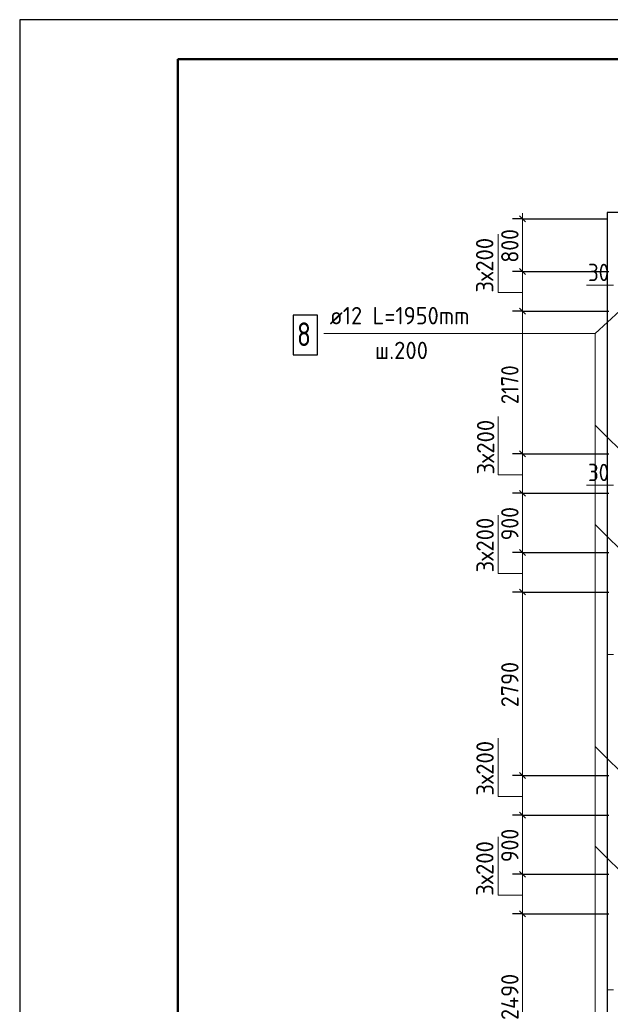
# Model space of a CAD drawing. Header units: millimetres. Extents: x 0 to 50400, y -244 to 35640.
# Tile 6 of 15: x 0 to 8965, y 20677 to 35640. Entities that reach past the tile are written whole.
import ezdxf

# ---------------------------------------------------------------- set-up
doc = ezdxf.new("R2010")
doc.units = ezdxf.units.MM
for name, color, linetype, lineweight in [('Standard', 7, 'Continuous', 25), ('Общий01', 7, 'Continuous', 13), ('Позиционная метка номер позиции', 7, 'Continuous', 13), ('Размерная линия_ общее', 7, 'Continuous', 13)]:
    doc.layers.add(name, color=color, linetype=linetype, lineweight=lineweight)
doc.styles.add('ISOCPEUR', font='txt')

msp = doc.modelspace()

# ---------------------------------------------------------------- linework, layer by layer
at = {"color": 7, "linetype": 'Continuous', "lineweight": 25, "transparency": 33554687}
msp.add_lwpolyline([(4149, 30548), (4521, 30548), (4521, 31148), (4149, 31148), (4149, 30548)], dxfattribs=at)
at = {"layer": 'Standard', "color": 7, "linetype": 'Continuous', "lineweight": 25, "transparency": 33554687}
msp.add_line((2400, 35040), (2400, 1270), dxfattribs=at)
msp.add_lwpolyline([(0, 0), (50400, 0), (50400, 35640), (0, 35640), (0, 0)], close=True, dxfattribs=at)
at = {"layer": 'Standard', "color": 7, "linetype": 'Continuous', "lineweight": 50, "transparency": 33554687}
msp.add_lwpolyline([(2400, 35040), (49800, 35040), (49800, 600), (2400, 600), (2400, 35040)], close=True, dxfattribs=at)
at = {"layer": 'Standard', "color": 254, "linetype": 'Continuous', "lineweight": -3, "true_color": 0xc4c4ff, "transparency": 33554687}
msp.add_lwpolyline([(8915, 10212), (33765, 10212), (33765, 32712), (8915, 32712), (8915, 10212)], dxfattribs=at)
at = {"layer": 'Общий01', "color": 7, "linetype": 'Continuous', "lineweight": 13, "transparency": 33554687}
for p, q in [((9015, 31607), (8605, 31607)), ((9015, 28567), (8605, 28567))]:
    msp.add_line(p, q, dxfattribs=at)
for points in [[(7632, 31493), (7262, 31493), (7262, 32381)], [(7632, 28723), (7262, 28723), (7262, 29611)], [(7632, 27223), (7262, 27223), (7262, 28111)], [(7632, 23833), (7262, 23833), (7262, 24721)], [(7632, 22333), (7262, 22333), (7262, 23221)]]:
    msp.add_lwpolyline(points, dxfattribs=at)
at = {"layer": 'Позиционная метка номер позиции', "color": 7, "linetype": 'Continuous', "lineweight": 13, "transparency": 33554687}
for p, q in [((9455, 31535), (8737, 30870)), ((9450, 28765), (8737, 29478)), ((9438, 27265), (8737, 27966)), ((9455, 23875), (8737, 24593)), ((9444, 22375), (8737, 23082))]:
    msp.add_line(p, q, dxfattribs=at)
msp.add_lwpolyline([(9452, 17785), (8737, 18500), (8737, 30870), (4614, 30870)], dxfattribs=at)
at = {"layer": 'Размерная линия_ общее', "color": 7, "linetype": 'Continuous', "lineweight": 25, "transparency": 33554687}
for p, q in [((7677, 32567), (7587, 32657)), ((7677, 31767), (7587, 31857)), ((7677, 31167), (7587, 31257)), ((7677, 28997), (7587, 29087)), ((7677, 28397), (7587, 28487)), ((7677, 27497), (7587, 27587)), ((7677, 26897), (7587, 26987)), ((7677, 24107), (7587, 24197)), ((7677, 23507), (7587, 23597)), ((7677, 22607), (7587, 22697)), ((7677, 22007), (7587, 22097))]:
    msp.add_line(p, q, dxfattribs=at)
at = {"layer": 'Размерная линия_ общее', "color": 7, "linetype": 'Continuous', "lineweight": 13, "transparency": 33554687}
for p, q in [((7632, 32612), (7632, 32702)), ((7632, 31812), (7632, 32612)), ((7632, 31212), (7632, 31812)), ((9015, 31607), (8925, 31607)), ((7632, 29042), (7632, 31212)), ((7632, 28442), (7632, 29042)), ((7632, 27542), (7632, 28442)), ((9015, 28567), (8925, 28567)), ((7632, 26942), (7632, 27542)), ((7632, 24152), (7632, 26942)), ((9015, 25991), (8925, 25991)), ((7632, 23552), (7632, 24152)), ((7632, 22652), (7632, 23552)), ((7632, 22052), (7632, 22652)), ((7632, 19562), (7632, 22052)), ((9015, 20895), (8925, 20895))]:
    msp.add_line(p, q, dxfattribs=at)
at = {"layer": 'Размерная линия_ общее', "color": 7, "linetype": 'Continuous', "lineweight": -3, "transparency": 33554687}
for p, q in [((7632, 32612), (7482, 32612)), ((7632, 32612), (7782, 32612)), ((7632, 32612), (8915, 32612)), ((7632, 31812), (7482, 31812)), ((7632, 31812), (7782, 31812)), ((7632, 31812), (8945, 31812)), ((7632, 31212), (7482, 31212)), ((7632, 31212), (7782, 31212)), ((7632, 31212), (8945, 31212)), ((7632, 29042), (7482, 29042)), ((7632, 29042), (7782, 29042)), ((7632, 29042), (8945, 29042)), ((7632, 28442), (7482, 28442)), ((7632, 28442), (7782, 28442)), ((7632, 28442), (8945, 28442)), ((7632, 27542), (7482, 27542)), ((7632, 27542), (7782, 27542)), ((7632, 27542), (8945, 27542)), ((7632, 26942), (7482, 26942)), ((7632, 26942), (7782, 26942)), ((7632, 26942), (8945, 26942)), ((7632, 24152), (7482, 24152)), ((7632, 24152), (7782, 24152)), ((7632, 24152), (8945, 24152)), ((7632, 23552), (7482, 23552)), ((7632, 23552), (7782, 23552)), ((7632, 23552), (8945, 23552)), ((7632, 22652), (7482, 22652)), ((7632, 22652), (7782, 22652)), ((7632, 22652), (8945, 22652)), ((7632, 22052), (7482, 22052)), ((7632, 22052), (7782, 22052)), ((7632, 22052), (8945, 22052))]:
    msp.add_line(p, q, dxfattribs=at)

# ---------------------------------------------------------------- texts
at = {"color": 7, "linetype": 'Continuous', "lineweight": 13, "transparency": 33554687, "attachment_point": 7, "style": 'ISOCPEUR'}
for s, insert, char_height, width in [('\\W0.94;ø12 L=1950mm ', (4706, 31010), 264, 2525.26), ('\\W0.78;8', (4209, 30680), 360, 391.68), ('\\W0.95;ш.200 ', (5392, 30482), 264, 1154.56)]:
    msp.add_mtext(s, dxfattribs=dict(at, insert=insert, char_height=char_height, width=width))
at = {"layer": 'Размерная линия_ общее', "color": 7, "linetype": 'Continuous', "lineweight": 25, "transparency": 33554687, "char_height": 264, "attachment_point": 7, "rotation": 90, "style": 'ISOCPEUR'}
for s, insert, width in [('\\W0.91;800', (7572, 31948), 674.39), ('\\W0.95;3х200', (7190, 31493), 1048.03), ('\\W0.87;2170', (7572, 29797), 800.28), ('\\W0.95;3х200', (7204, 28728), 1048.04), ('\\W0.95;3х200', (7196, 27240), 1048.03), ('\\W0.91;900', (7572, 27728), 674.38), ('\\W0.93;2790', (7572, 25191), 861.7), ('\\W0.95;3х200', (7195, 23848), 1048.04), ('\\W0.91;900', (7572, 22838), 674.38), ('\\W0.95;3х200', (7192, 22325), 1048.03), ('\\W0.93;2490', (7572, 20438), 888.45)]:
    msp.add_mtext(s, dxfattribs=dict(at, insert=insert, width=width))
at = {"layer": 'Размерная линия_ общее', "color": 7, "linetype": 'Continuous', "lineweight": 25, "transparency": 33554687, "char_height": 264, "width": 484.71, "attachment_point": 7, "style": 'ISOCPEUR'}
for insert in [(8627, 31667), (8627, 28627)]:
    msp.add_mtext('\\W0.87;30', dxfattribs=dict(at, insert=insert))

doc.saveas('drawing.dxf')
